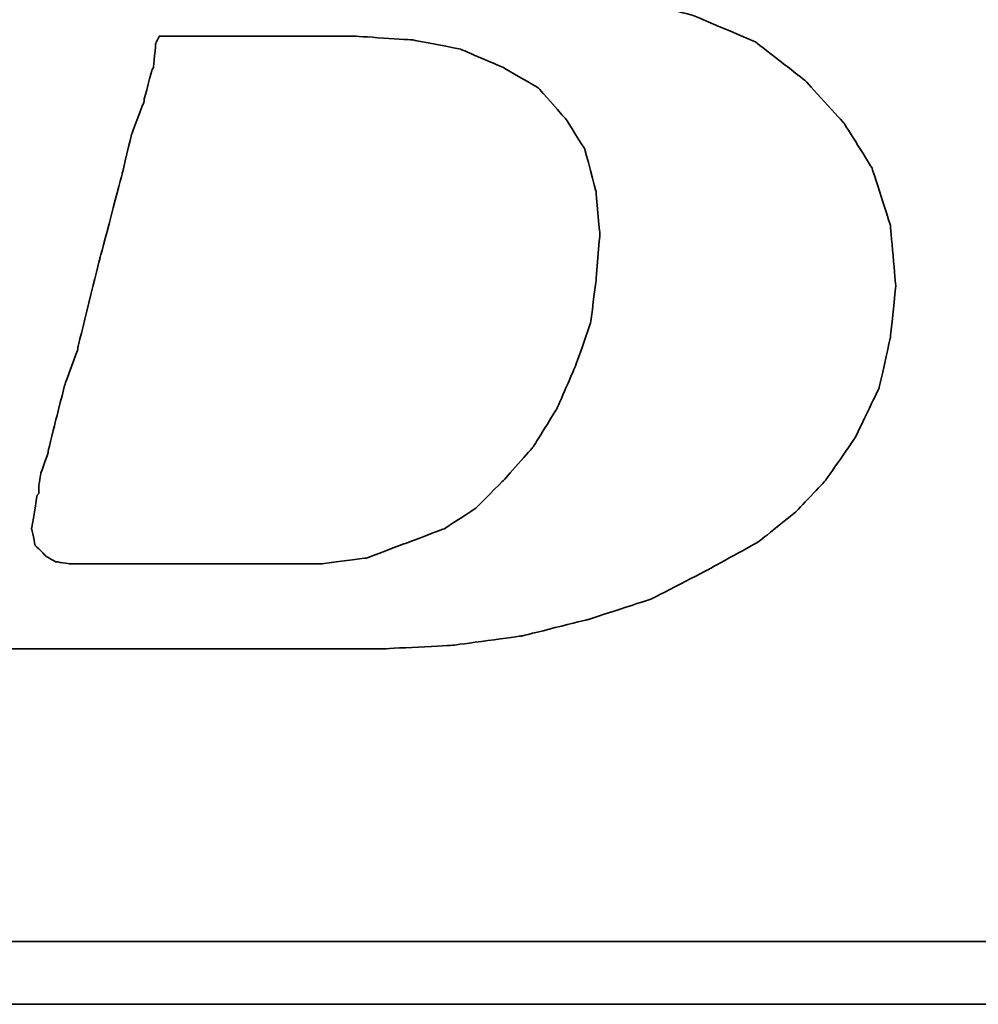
# Model space of a CAD drawing. Header units: millimetres. Extents: x 16 to 609, y 171 to 399.
# Tile 29 of 52: x 393.3 to 398.17, y 232.13 to 237.12. Entities that reach past the tile are written whole.
import ezdxf

# ---------------------------------------------------------------- set-up
doc = ezdxf.new("R2010")
doc.units = ezdxf.units.MM
doc.header["$LTSCALE"] = 10
doc.layers.add('DIM', color=4, linetype='Continuous')
doc.layers.add('layer 1', color=7, linetype='Continuous')

# ---------------------------------------------------------------- blocks, each defined once
blk = doc.blocks.new('TBI MOTION logo(完整正式版)')
at = {"layer": 'layer 1', "color": 22, "lineweight": 35}
for points, knots in [([(-64.65375, -6.86375), (-64.65375, -6.86375), (-64.84375, -7.29625), (-64.84375, -7.29625), (-64.84375, -7.29625), (-64.84375, -7.29625), (-64.86875, -7.34375), (-64.86875, -7.34375), (-64.86875, -7.34375), (-64.86875, -7.34375), (-64.86875, -7.36875), (-64.86875, -7.36875), (-64.86875, -7.36875), (-64.86875, -7.36875), (-65.15375, -7.65375), (-65.15375, -7.65375), (-65.15375, -7.65375), (-65.15375, -7.65375), (-65.17875, -7.65375), (-65.17875, -7.65375), (-65.17875, -7.65375), (-65.17875, -7.65375), (-65.20375, -7.67875), (-65.20375, -7.67875), (-65.20375, -7.67875), (-65.20375, -7.67875), (-65.58875, -7.87125), (-65.58875, -7.87125), (-65.58875, -7.87125), (-65.58875, -7.87125), (-65.63375, -7.87125), (-65.63375, -7.87125), (-65.63375, -7.87125), (-65.63375, -7.87125), (-65.65875, -7.89375), (-65.65875, -7.89375), (-65.65875, -7.89375), (-65.65875, -7.89375), (-66.09375, -7.94375), (-66.09375, -7.94375), (-66.09375, -7.94375), (-66.09375, -7.94375), (-66.11375, -7.94375), (-66.11375, -7.94375), (-66.11375, -7.94375), (-66.11375, -7.94375), (-66.16375, -7.94375), (-66.16375, -7.94375), (-66.16375, -7.94375), (-66.16375, -7.94375), (-66.30875, -7.94375), (-66.30875, -7.94375), (-66.30875, -7.94375), (-66.30875, -7.94375), (-66.69375, -7.94375), (-66.69375, -7.94375), (-66.69375, -7.94375), (-66.69375, -7.94375), (-67.07375, -7.94375), (-67.07375, -7.94375), (-67.07375, -7.94375), (-67.07375, -7.94375), (-67.12375, -7.94375), (-67.12375, -7.94375), (-67.12375, -7.94375), (-67.12375, -7.94375), (-67.12375, -7.96625), (-67.12375, -7.96625), (-67.12375, -7.96625), (-67.12375, -7.96625), (-67.14875, -7.99125), (-67.14875, -7.99125), (-67.14875, -7.99125), (-67.14875, -7.99125), (-67.24375, -8.34875), (-67.24375, -8.34875), (-67.24375, -8.34875), (-67.24375, -8.34875), (-67.31375, -8.68625), (-67.31375, -8.68625), (-67.31375, -8.68625), (-67.31375, -8.68625), (-67.26875, -8.68625), (-67.26875, -8.68625), (-67.26875, -8.68625), (-67.26875, -8.68625), (-67.07375, -8.68625), (-67.07375, -8.68625), (-67.07375, -8.68625), (-67.07375, -8.68625), (-66.54875, -8.68625), (-66.54875, -8.68625), (-66.54875, -8.68625), (-66.54875, -8.68625), (-65.82625, -8.68625), (-65.82625, -8.68625), (-65.82625, -8.68625), (-65.82625, -8.68625), (-65.01375, -8.68625), (-65.01375, -8.68625), (-65.01375, -8.68625), (-65.01375, -8.68625), (-64.05375, -8.68625), (-64.05375, -8.68625), (-64.05375, -8.68625), (-64.05375, -8.68625), (-62.08375, -8.68625), (-62.08375, -8.68625), (-62.08375, -8.68625), (-62.08375, -8.68625), (-60.06875, -8.68625), (-60.06875, -8.68625), (-60.06875, -8.68625), (-60.06875, -8.68625), (-59.10875, -8.68625), (-59.10875, -8.68625), (-59.10875, -8.68625), (-59.10875, -8.68625), (-58.29375, -8.68625), (-58.29375, -8.68625), (-58.29375, -8.68625), (-58.29375, -8.68625), (-57.57375, -8.68625), (-57.57375, -8.68625), (-57.57375, -8.68625), (-57.57375, -8.68625), (-57.04875, -8.68625), (-57.04875, -8.68625), (-57.04875, -8.68625), (-57.04875, -8.68625), (-56.85375, -8.68625), (-56.85375, -8.68625), (-56.85375, -8.68625), (-56.85375, -8.68625), (-56.70875, -8.68625), (-56.70875, -8.68625), (-56.70875, -8.68625), (-56.70875, -8.68625), (-56.61375, -8.68625), (-56.61375, -8.68625), (-56.61375, -8.68625), (-56.61375, -8.68625), (-56.56875, -8.68625), (-56.56875, -8.68625), (-56.56875, -8.68625), (-56.56875, -8.68625), (-55.65375, -8.63875), (-55.65375, -8.63875), (-55.65375, -8.63875), (-55.65375, -8.63875), (-54.76875, -8.51875), (-54.76875, -8.51875), (-54.76875, -8.51875), (-54.76875, -8.51875), (-53.90375, -8.30375), (-53.90375, -8.30375), (-53.90375, -8.30375), (-53.90375, -8.30375), (-53.08875, -8.03875), (-53.08875, -8.03875), (-53.08875, -8.03875), (-53.08875, -8.03875), (-52.34375, -7.65375), (-52.34375, -7.65375), (-52.34375, -7.65375), (-52.34375, -7.65375), (-51.69875, -7.29625), (-51.69875, -7.29625), (-51.69875, -7.29625), (-51.69875, -7.29625), (-51.21875, -6.91125), (-51.21875, -6.91125), (-51.21875, -6.91125), (-51.21875, -6.91125), (-50.83375, -6.50375), (-50.83375, -6.50375), (-50.83375, -6.50375), (-50.83375, -6.50375), (-50.44875, -5.94875), (-50.44875, -5.94875), (-50.44875, -5.94875), (-50.44875, -5.94875), (-50.13875, -5.30375), (-50.13875, -5.30375), (-50.13875, -5.30375), (-50.13875, -5.30375), (-49.99375, -4.65375), (-49.99375, -4.65375), (-49.99375, -4.65375), (-49.99375, -4.65375), (-49.92375, -3.98375), (-49.92375, -3.98375), (-49.92375, -3.98375), (-49.92375, -3.98375), (-49.99375, -3.19374), (-49.99375, -3.19374), (-49.99375, -3.19374), (-49.99375, -3.19374), (-50.23374, -2.44874), (-50.23374, -2.44874), (-50.23374, -2.44874), (-50.23374, -2.44874), (-50.59375, -1.87374), (-50.59375, -1.87374), (-50.59375, -1.87374), (-50.59375, -1.87374), (-51.09875, -1.31874), (-51.09875, -1.31874), (-51.09875, -1.31874), (-51.09875, -1.31874), (-51.74375, -0.81875), (-51.74375, -0.81875), (-51.74375, -0.81875), (-51.74375, -0.81875), (-52.53875, -0.48125), (-52.53875, -0.48125), (-52.53875, -0.48125), (-52.53875, -0.48125), (-53.47375, -0.21875), (-53.47375, -0.21875), (-53.47375, -0.21875), (-53.47375, -0.21875), (-54.52875, -0.04874), (-54.52875, -0.04874), (-54.52875, -0.04874), (-54.52875, -0.04874), (-55.65375, 0.12125), (-55.65375, 0.12125), (-55.65375, 0.12125), (-55.65375, 0.12125), (-54.50375, 0.28624), (-54.50375, 0.28624), (-54.50375, 0.28624), (-54.50375, 0.28624), (-53.83375, 0.38124), (-53.83375, 0.38124), (-53.83375, 0.38124), (-53.83375, 0.38124), (-53.18375, 0.50125), (-53.18375, 0.50125), (-53.18375, 0.50125), (-53.18375, 0.50125), (-52.55875, 0.66874), (-52.55875, 0.66874), (-52.55875, 0.66874), (-52.55875, 0.66874), (-52.03375, 0.86124), (-52.03375, 0.86124), (-52.03375, 0.86124), (-52.03375, 0.86124), (-51.50374, 1.03124), (-51.50374, 1.03124), (-51.50374, 1.03124), (-51.50374, 1.03124), (-51.09875, 1.27125), (-51.09875, 1.27125), (-51.09875, 1.27125), (-51.09875, 1.27125), (-50.71375, 1.48624), (-50.71375, 1.48624), (-50.71375, 1.48624), (-50.71375, 1.48624), (-50.37625, 1.77625), (-50.37625, 1.77625), (-50.37625, 1.77625), (-50.37625, 1.77625), (-49.82375, 2.37625), (-49.82375, 2.37625), (-49.82375, 2.37625), (-49.82375, 2.37625), (-49.41875, 2.99625), (-49.41875, 2.99625), (-49.41875, 2.99625), (-49.41875, 2.99625), (-49.22375, 3.76625), (-49.22375, 3.76625), (-49.22375, 3.76625), (-49.22375, 3.76625), (-49.15375, 4.50874), (-49.15375, 4.50874), (-49.15375, 4.50874), (-49.15375, 4.50874), (-49.20375, 5.25125), (-49.20375, 5.25125), (-49.20375, 5.25125), (-49.20375, 5.25125), (-49.41875, 5.92625), (-49.41875, 5.92625), (-49.41875, 5.92625), (-49.41875, 5.92625), (-49.77875, 6.47625), (-49.77875, 6.47625), (-49.77875, 6.47625), (-49.77875, 6.47625), (-50.33125, 7.02624), (-50.33125, 7.02624), (-50.33125, 7.02624), (-50.33125, 7.02624), (-51.00125, 7.43625), (-51.00125, 7.43625), (-51.00125, 7.43625), (-51.00125, 7.43625), (-51.79375, 7.72625), (-51.79375, 7.72625), (-51.79375, 7.72625), (-51.79375, 7.72625), (-52.72875, 7.89124), (-52.72875, 7.89124), (-52.72875, 7.89124), (-52.72875, 7.89124), (-53.83375, 7.98625), (-53.83375, 7.98625), (-53.83375, 7.98625), (-53.83375, 7.98625), (-53.92875, 7.98625), (-53.92875, 7.98625), (-53.92875, 7.98625), (-53.92875, 7.98625), (-54.26375, 7.98625), (-54.26375, 7.98625), (-54.26375, 7.98625), (-54.26375, 7.98625), (-54.74375, 7.98625), (-54.74375, 7.98625), (-54.74375, 7.98625), (-54.74375, 7.98625), (-55.36875, 7.98625), (-55.36875, 7.98625), (-55.36875, 7.98625), (-55.36875, 7.98625), (-56.13375, 7.98625), (-56.13375, 7.98625), (-56.13375, 7.98625), (-56.13375, 7.98625), (-56.94875, 7.98625), (-56.94875, 7.98625), (-56.94875, 7.98625), (-56.94875, 7.98625), (-58.77625, 7.98625), (-58.77625, 7.98625), (-58.77625, 7.98625), (-58.77625, 7.98625), (-60.59875, 7.98625), (-60.59875, 7.98625), (-60.59875, 7.98625), (-60.59875, 7.98625), (-61.41375, 7.98625), (-61.41375, 7.98625), (-61.41375, 7.98625), (-61.41375, 7.98625), (-62.17875, 7.98625), (-62.17875, 7.98625), (-62.17875, 7.98625), (-62.17875, 7.98625), (-62.80375, 7.98625), (-62.80375, 7.98625), (-62.80375, 7.98625), (-62.80375, 7.98625), (-63.30625, 7.98625), (-63.30625, 7.98625), (-63.30625, 7.98625), (-63.30625, 7.98625), (-63.57375, 7.98625), (-63.57375, 7.98625), (-63.57375, 7.98625), (-63.57375, 7.98625), (-63.57375, 7.96375), (-63.57375, 7.96375), (-63.57375, 7.96375), (-63.57375, 7.96375), (-63.59875, 7.94125), (-63.59875, 7.94125), (-63.59875, 7.94125), (-63.59875, 7.94125), (-63.69375, 7.55625), (-63.69375, 7.55625), (-63.69375, 7.55625), (-63.69375, 7.55625), (-63.76375, 7.24624), (-63.76375, 7.24624), (-63.76375, 7.24624), (-63.76375, 7.24624), (-63.23875, 7.24624), (-63.23875, 7.24624), (-63.23875, 7.24624), (-63.23875, 7.24624), (-62.75875, 7.24624), (-62.75875, 7.24624), (-62.75875, 7.24624), (-62.75875, 7.24624), (-62.61125, 7.24624), (-62.61125, 7.24624), (-62.61125, 7.24624), (-62.61125, 7.24624), (-62.56625, 7.24624), (-62.56625, 7.24624), (-62.56625, 7.24624), (-62.56625, 7.24624), (-62.22875, 7.24624), (-62.22875, 7.24624), (-62.22875, 7.24624), (-62.22875, 7.24624), (-62.20375, 7.24624), (-62.20375, 7.24624), (-62.20375, 7.24624), (-62.20375, 7.24624), (-62.17875, 7.21875), (-62.17875, 7.21875), (-62.17875, 7.21875), (-62.17875, 7.21875), (-61.96375, 7.17125), (-61.96375, 7.17125), (-61.96375, 7.17125), (-61.96375, 7.17125), (-61.72375, 7.12624), (-61.72375, 7.12624), (-61.72375, 7.12624), (-61.72375, 7.12624), (-61.70375, 7.12624), (-61.70375, 7.12624), (-61.70375, 7.12624), (-61.70375, 7.12624), (-61.55875, 7.07624), (-61.55875, 7.07624), (-61.55875, 7.07624), (-61.55875, 7.07624), (-61.50875, 7.07624), (-61.50875, 7.07624), (-61.50875, 7.07624), (-61.50875, 7.07624), (-61.48375, 7.02624), (-61.48375, 7.02624), (-61.48375, 7.02624), (-61.48375, 7.02624), (-61.31875, 6.83375), (-61.31875, 6.83375), (-61.31875, 6.83375), (-61.31875, 6.83375), (-61.29375, 6.81125), (-61.29375, 6.81125), (-61.29375, 6.81125), (-61.29375, 6.81125), (-61.29375, 6.78625), (-61.29375, 6.78625), (-61.29375, 6.78625), (-61.29375, 6.78625), (-61.19875, 6.50124), (-61.19875, 6.50124), (-61.19875, 6.50124), (-61.19875, 6.50124), (-61.17375, 6.45124), (-61.17375, 6.45124), (-61.17375, 6.45124), (-61.17375, 6.45124), (-61.19875, 6.40625), (-61.19875, 6.40625), (-61.19875, 6.40625), (-61.19875, 6.40625), (-61.26875, 5.99624), (-61.26875, 5.99624), (-61.26875, 5.99624), (-61.26875, 5.99624), (-61.26875, 5.85125), (-61.26875, 5.85125), (-61.26875, 5.85125), (-61.26875, 5.85125), (-61.26875, 5.82625), (-61.26875, 5.82625), (-61.26875, 5.82625), (-61.26875, 5.82625), (-61.29375, 5.80625), (-61.29375, 5.80625), (-61.29375, 5.80625), (-61.29375, 5.80625), (-61.34125, 5.66125), (-61.34125, 5.66125), (-61.34125, 5.66125), (-61.34125, 5.66125), (-61.41375, 5.44625), (-61.41375, 5.44625), (-61.41375, 5.44625), (-61.41375, 5.44625), (-61.48375, 5.15625), (-61.48375, 5.15625), (-61.48375, 5.15625), (-61.48375, 5.15625), (-61.58375, 4.82124), (-61.58375, 4.82124), (-61.58375, 4.82124), (-61.58375, 4.82124), (-61.79875, 4.00375), (-61.79875, 4.00375), (-61.79875, 4.00375), (-61.79875, 4.00375), (-62.05875, 2.99625), (-62.05875, 2.99625), (-62.05875, 2.99625), (-62.05875, 2.99625), (-62.34875, 1.91625), (-62.34875, 1.91625), (-62.34875, 1.91625), (-62.34875, 1.91625), (-62.97375, -0.41124), (-62.97375, -0.41124), (-62.97375, -0.41124), (-62.97375, -0.41124), (-63.59875, -2.75875), (-63.59875, -2.75875), (-63.59875, -2.75875), (-63.59875, -2.75875), (-63.88375, -3.86374), (-63.88375, -3.86374), (-63.88375, -3.86374), (-63.88375, -3.86374), (-64.14875, -4.82374), (-64.14875, -4.82374), (-64.14875, -4.82374), (-64.14875, -4.82374), (-64.36375, -5.64125), (-64.36375, -5.64125), (-64.36375, -5.64125), (-64.36375, -5.64125), (-64.43625, -5.97625), (-64.43625, -5.97625), (-64.43625, -5.97625), (-64.43625, -5.97625), (-64.50875, -6.28625), (-64.50875, -6.28625), (-64.50875, -6.28625), (-64.50875, -6.28625), (-64.50875, -6.30875), (-64.50875, -6.30875), (-64.50875, -6.30875), (-64.50875, -6.30875), (-64.57875, -6.50375), (-64.57875, -6.50375), (-64.57875, -6.50375), (-64.57875, -6.50375), (-64.62875, -6.69625), (-64.62875, -6.69625), (-64.62875, -6.69625), (-64.62875, -6.69625), (-64.62875, -6.76875), (-64.62875, -6.76875), (-64.62875, -6.76875), (-64.62875, -6.76875), (-64.62875, -6.81375), (-64.62875, -6.81375), (-64.62875, -6.81375), (-64.62875, -6.81375), (-64.62875, -6.83875), (-64.62875, -6.83875), (-64.62875, -6.83875), (-64.62875, -6.83875), (-64.65375, -6.86375), (-64.65375, -6.86375)], [0, 0, 0, 0, 0.00719424, 0.00719424, 0.00719424, 0.00719425, 0.01438849, 0.01438849, 0.01438849, 0.0143885, 0.02158273, 0.02158273, 0.02158273, 0.02158274, 0.02877698, 0.02877698, 0.02877698, 0.02877699, 0.03597122, 0.03597122, 0.03597122, 0.03597123, 0.04316547, 0.04316547, 0.04316547, 0.04316548, 0.05035971, 0.05035971, 0.05035971, 0.05035972, 0.05755396, 0.05755396, 0.05755396, 0.05755397, 0.0647482, 0.0647482, 0.0647482, 0.06474821, 0.07194245, 0.07194245, 0.07194245, 0.07194246, 0.07913669, 0.07913669, 0.07913669, 0.0791367, 0.08633094, 0.08633094, 0.08633094, 0.08633095, 0.09352518, 0.09352518, 0.09352518, 0.09352519, 0.10071942, 0.10071942, 0.10071942, 0.10071943, 0.10791367, 0.10791367, 0.10791367, 0.10791368, 0.11510791, 0.11510791, 0.11510791, 0.11510792, 0.12230216, 0.12230216, 0.12230216, 0.12230217, 0.1294964, 0.1294964, 0.1294964, 0.12949641, 0.13669065, 0.13669065, 0.13669065, 0.13669066, 0.14388489, 0.14388489, 0.14388489, 0.1438849, 0.15107914, 0.15107914, 0.15107914, 0.15107915, 0.15827338, 0.15827338, 0.15827338, 0.15827339, 0.16546763, 0.16546763, 0.16546763, 0.16546764, 0.17266187, 0.17266187, 0.17266187, 0.17266188, 0.17985612, 0.17985612, 0.17985612, 0.17985613, 0.18705036, 0.18705036, 0.18705036, 0.18705037, 0.1942446, 0.1942446, 0.1942446, 0.19424461, 0.20143885, 0.20143885, 0.20143885, 0.20143886, 0.20863309, 0.20863309, 0.20863309, 0.2086331, 0.21582734, 0.21582734, 0.21582734, 0.21582735, 0.22302158, 0.22302158, 0.22302158, 0.22302159, 0.23021583, 0.23021583, 0.23021583, 0.23021584, 0.23741007, 0.23741007, 0.23741007, 0.23741008, 0.24460432, 0.24460432, 0.24460432, 0.24460433, 0.25179856, 0.25179856, 0.25179856, 0.25179857, 0.25899281, 0.25899281, 0.25899281, 0.25899282, 0.26618705, 0.26618705, 0.26618705, 0.26618706, 0.27338129, 0.27338129, 0.27338129, 0.2733813, 0.28057554, 0.28057554, 0.28057554, 0.28057555, 0.28776978, 0.28776978, 0.28776978, 0.28776979, 0.29496403, 0.29496403, 0.29496403, 0.29496404, 0.30215827, 0.30215827, 0.30215827, 0.30215828, 0.30935252, 0.30935252, 0.30935252, 0.30935253, 0.31654676, 0.31654676, 0.31654676, 0.31654677, 0.32374101, 0.32374101, 0.32374101, 0.32374102, 0.33093525, 0.33093525, 0.33093525, 0.33093526, 0.3381295, 0.3381295, 0.3381295, 0.33812951, 0.34532374, 0.34532374, 0.34532374, 0.34532375, 0.35251799, 0.35251799, 0.35251799, 0.352518, 0.35971223, 0.35971223, 0.35971223, 0.35971224, 0.36690647, 0.36690647, 0.36690647, 0.36690648, 0.37410072, 0.37410072, 0.37410072, 0.37410073, 0.38129496, 0.38129496, 0.38129496, 0.38129497, 0.38848921, 0.38848921, 0.38848921, 0.38848922, 0.39568345, 0.39568345, 0.39568345, 0.39568346, 0.4028777, 0.4028777, 0.4028777, 0.40287771, 0.41007194, 0.41007194, 0.41007194, 0.41007195, 0.41726619, 0.41726619, 0.41726619, 0.4172662, 0.42446043, 0.42446043, 0.42446043, 0.42446044, 0.43165468, 0.43165468, 0.43165468, 0.43165469, 0.43884892, 0.43884892, 0.43884892, 0.43884893, 0.44604317, 0.44604317, 0.44604317, 0.44604318, 0.45323741, 0.45323741, 0.45323741, 0.45323742, 0.46043165, 0.46043165, 0.46043165, 0.46043166, 0.4676259, 0.4676259, 0.4676259, 0.46762591, 0.47482014, 0.47482014, 0.47482014, 0.47482015, 0.48201439, 0.48201439, 0.48201439, 0.4820144, 0.48920863, 0.48920863, 0.48920863, 0.48920864, 0.49640288, 0.49640288, 0.49640288, 0.49640289, 0.50359712, 0.50359712, 0.50359712, 0.50359713, 0.51079137, 0.51079137, 0.51079137, 0.51079138, 0.51798561, 0.51798561, 0.51798561, 0.51798562, 0.52517986, 0.52517986, 0.52517986, 0.52517987, 0.5323741, 0.5323741, 0.5323741, 0.53237411, 0.53956835, 0.53956835, 0.53956835, 0.53956836, 0.54676259, 0.54676259, 0.54676259, 0.5467626, 0.55395683, 0.55395683, 0.55395683, 0.55395684, 0.56115108, 0.56115108, 0.56115108, 0.56115109, 0.56834532, 0.56834532, 0.56834532, 0.56834533, 0.57553957, 0.57553957, 0.57553957, 0.57553958, 0.58273381, 0.58273381, 0.58273381, 0.58273382, 0.58992806, 0.58992806, 0.58992806, 0.58992807, 0.5971223, 0.5971223, 0.5971223, 0.59712231, 0.60431655, 0.60431655, 0.60431655, 0.60431656, 0.61151079, 0.61151079, 0.61151079, 0.6115108, 0.61870504, 0.61870504, 0.61870504, 0.61870505, 0.62589928, 0.62589928, 0.62589928, 0.62589929, 0.63309353, 0.63309353, 0.63309353, 0.63309354, 0.64028777, 0.64028777, 0.64028777, 0.64028778, 0.64748201, 0.64748201, 0.64748201, 0.64748202, 0.65467626, 0.65467626, 0.65467626, 0.65467627, 0.6618705, 0.6618705, 0.6618705, 0.66187051, 0.66906475, 0.66906475, 0.66906475, 0.66906476, 0.67625899, 0.67625899, 0.67625899, 0.676259, 0.68345324, 0.68345324, 0.68345324, 0.68345325, 0.69064748, 0.69064748, 0.69064748, 0.69064749, 0.69784173, 0.69784173, 0.69784173, 0.69784174, 0.70503597, 0.70503597, 0.70503597, 0.70503598, 0.71223022, 0.71223022, 0.71223022, 0.71223023, 0.71942446, 0.71942446, 0.71942446, 0.71942447, 0.72661871, 0.72661871, 0.72661871, 0.72661872, 0.73381295, 0.73381295, 0.73381295, 0.73381296, 0.74100719, 0.74100719, 0.74100719, 0.7410072, 0.74820144, 0.74820144, 0.74820144, 0.74820145, 0.75539568, 0.75539568, 0.75539568, 0.75539569, 0.76258993, 0.76258993, 0.76258993, 0.76258994, 0.76978417, 0.76978417, 0.76978417, 0.76978418, 0.77697842, 0.77697842, 0.77697842, 0.77697843, 0.78417266, 0.78417266, 0.78417266, 0.78417267, 0.79136691, 0.79136691, 0.79136691, 0.79136692, 0.79856115, 0.79856115, 0.79856115, 0.79856116, 0.8057554, 0.8057554, 0.8057554, 0.80575541, 0.81294964, 0.81294964, 0.81294964, 0.81294965, 0.82014388, 0.82014388, 0.82014388, 0.82014389, 0.82733813, 0.82733813, 0.82733813, 0.82733814, 0.83453237, 0.83453237, 0.83453237, 0.83453238, 0.84172662, 0.84172662, 0.84172662, 0.84172663, 0.84892086, 0.84892086, 0.84892086, 0.84892087, 0.85611511, 0.85611511, 0.85611511, 0.85611512, 0.86330935, 0.86330935, 0.86330935, 0.86330936, 0.8705036, 0.8705036, 0.8705036, 0.87050361, 0.87769784, 0.87769784, 0.87769784, 0.87769785, 0.88489209, 0.88489209, 0.88489209, 0.8848921, 0.89208633, 0.89208633, 0.89208633, 0.89208634, 0.89928058, 0.89928058, 0.89928058, 0.89928059, 0.90647482, 0.90647482, 0.90647482, 0.90647483, 0.91366906, 0.91366906, 0.91366906, 0.91366907, 0.92086331, 0.92086331, 0.92086331, 0.92086332, 0.92805755, 0.92805755, 0.92805755, 0.92805756, 0.9352518, 0.9352518, 0.9352518, 0.93525181, 0.94244604, 0.94244604, 0.94244604, 0.94244605, 0.94964029, 0.94964029, 0.94964029, 0.9496403, 0.95683453, 0.95683453, 0.95683453, 0.95683454, 0.96402878, 0.96402878, 0.96402878, 0.96402879, 0.97122302, 0.97122302, 0.97122302, 0.97122303, 0.97841727, 0.97841727, 0.97841727, 0.97841728, 0.98561151, 0.98561151, 0.98561151, 0.98561152, 0.99280576, 0.99280576, 0.99280576, 0.99280577, 1, 1, 1, 1]), ([(-61.03125, -6.57375), (-61.03125, -6.57375), (-61.03125, -6.67125), (-61.03125, -6.67125), (-61.03125, -6.67125), (-61.03125, -6.67125), (-61.05375, -6.69625), (-61.05375, -6.69625), (-61.05375, -6.69625), (-61.05375, -6.69625), (-61.12375, -7.12875), (-61.12375, -7.12875), (-61.12375, -7.12875), (-61.12375, -7.12875), (-61.07875, -7.34375), (-61.07875, -7.34375), (-61.07875, -7.34375), (-61.07875, -7.34375), (-60.93375, -7.48875), (-60.93375, -7.48875), (-60.93375, -7.48875), (-60.93375, -7.48875), (-60.81375, -7.55625), (-60.81375, -7.55625), (-60.81375, -7.55625), (-60.81375, -7.55625), (-60.62375, -7.58375), (-60.62375, -7.58375), (-60.62375, -7.58375), (-60.62375, -7.58375), (-60.30875, -7.58375), (-60.30875, -7.58375), (-60.30875, -7.58375), (-60.30875, -7.58375), (-59.97375, -7.58375), (-59.97375, -7.58375), (-59.97375, -7.58375), (-59.97375, -7.58375), (-59.87875, -7.58375), (-59.87875, -7.58375), (-59.87875, -7.58375), (-59.87875, -7.58375), (-59.63625, -7.58375), (-59.63625, -7.58375), (-59.63625, -7.58375), (-59.63625, -7.58375), (-58.96875, -7.58375), (-58.96875, -7.58375), (-58.96875, -7.58375), (-58.96875, -7.58375), (-58.29375, -7.58375), (-58.29375, -7.58375), (-58.29375, -7.58375), (-58.29375, -7.58375), (-58.05375, -7.58375), (-58.05375, -7.58375), (-58.05375, -7.58375), (-58.05375, -7.58375), (-57.98375, -7.58375), (-57.98375, -7.58375), (-57.98375, -7.58375), (-57.98375, -7.58375), (-57.35875, -7.58375), (-57.35875, -7.58375), (-57.35875, -7.58375), (-57.35875, -7.58375), (-56.78375, -7.50875), (-56.78375, -7.50875), (-56.78375, -7.50875), (-56.78375, -7.50875), (-56.27875, -7.31875), (-56.27875, -7.31875), (-56.27875, -7.31875), (-56.27875, -7.31875), (-55.77375, -7.12875), (-55.77375, -7.12875), (-55.77375, -7.12875), (-55.77375, -7.12875), (-55.36875, -6.86375), (-55.36875, -6.86375), (-55.36875, -6.86375), (-55.36875, -6.86375), (-55.00875, -6.50375), (-55.00875, -6.50375), (-55.00875, -6.50375), (-55.00875, -6.50375), (-54.62375, -6.06875), (-54.62375, -6.06875), (-54.62375, -6.06875), (-54.62375, -6.06875), (-54.31375, -5.56875), (-54.31375, -5.56875), (-54.31375, -5.56875), (-54.31375, -5.56875), (-54.07375, -5.01625), (-54.07375, -5.01625), (-54.07375, -5.01625), (-54.07375, -5.01625), (-53.87875, -4.46374), (-53.87875, -4.46374), (-53.87875, -4.46374), (-53.87875, -4.46374), (-53.80875, -3.91375), (-53.80875, -3.91375), (-53.80875, -3.91375), (-53.80875, -3.91375), (-53.75875, -3.31375), (-53.75875, -3.31375), (-53.75875, -3.31375), (-53.75875, -3.31375), (-53.80875, -2.75875), (-53.80875, -2.75875), (-53.80875, -2.75875), (-53.80875, -2.75875), (-53.95375, -2.20875), (-53.95375, -2.20875), (-53.95375, -2.20875), (-53.95375, -2.20875), (-54.19375, -1.82625), (-54.19375, -1.82625), (-54.19375, -1.82625), (-54.19375, -1.82625), (-54.55375, -1.41875), (-54.55375, -1.41875), (-54.55375, -1.41875), (-54.55375, -1.41875), (-55.00875, -1.15125), (-55.00875, -1.15125), (-55.00875, -1.15125), (-55.00875, -1.15125), (-55.56125, -0.91375), (-55.56125, -0.91375), (-55.56125, -0.91375), (-55.56125, -0.91375), (-56.18125, -0.79375), (-56.18125, -0.79375), (-56.18125, -0.79375), (-56.18125, -0.79375), (-56.94875, -0.74374), (-56.94875, -0.74374), (-56.94875, -0.74374), (-56.94875, -0.74374), (-56.99875, -0.74374), (-56.99875, -0.74374), (-56.99875, -0.74374), (-56.99875, -0.74374), (-57.09375, -0.74374), (-57.09375, -0.74374), (-57.09375, -0.74374), (-57.09375, -0.74374), (-57.38375, -0.74374), (-57.38375, -0.74374), (-57.38375, -0.74374), (-57.38375, -0.74374), (-57.76875, -0.74374), (-57.76875, -0.74374), (-57.76875, -0.74374), (-57.76875, -0.74374), (-58.24625, -0.74374), (-58.24625, -0.74374), (-58.24625, -0.74374), (-58.24625, -0.74374), (-58.72875, -0.74374), (-58.72875, -0.74374), (-58.72875, -0.74374), (-58.72875, -0.74374), (-59.20875, -0.74374), (-59.20875, -0.74374), (-59.20875, -0.74374), (-59.20875, -0.74374), (-59.46875, -0.74374), (-59.46875, -0.74374), (-59.46875, -0.74374), (-59.46875, -0.74374), (-59.51625, -0.83875), (-59.51625, -0.83875), (-59.51625, -0.83875), (-59.51625, -0.83875), (-59.54375, -1.15125), (-59.54375, -1.15125), (-59.54375, -1.15125), (-59.54375, -1.15125), (-59.56375, -1.17874), (-59.56375, -1.17874), (-59.56375, -1.17874), (-59.56375, -1.17874), (-59.66375, -1.55875), (-59.66375, -1.55875), (-59.66375, -1.55875), (-59.66375, -1.55875), (-59.66375, -1.58375), (-59.66375, -1.58375), (-59.66375, -1.58375), (-59.66375, -1.58375), (-59.82875, -2.01874), (-59.82875, -2.01874), (-59.82875, -2.01874), (-59.82875, -2.01874), (-59.94875, -2.52125), (-59.94875, -2.52125), (-59.94875, -2.52125), (-59.94875, -2.52125), (-60.23875, -3.62375), (-60.23875, -3.62375), (-60.23875, -3.62375), (-60.23875, -3.62375), (-60.52375, -4.77624), (-60.52375, -4.77624), (-60.52375, -4.77624), (-60.52375, -4.77624), (-60.52375, -4.79874), (-60.52375, -4.79874), (-60.52375, -4.79874), (-60.52375, -4.79874), (-60.69125, -5.25375), (-60.69125, -5.25375), (-60.69125, -5.25375), (-60.69125, -5.25375), (-60.81375, -5.73625), (-60.81375, -5.73625), (-60.81375, -5.73625), (-60.81375, -5.73625), (-60.90875, -6.11875), (-60.90875, -6.11875), (-60.90875, -6.11875), (-60.90875, -6.11875), (-60.90875, -6.14375), (-60.90875, -6.14375), (-60.90875, -6.14375), (-60.90875, -6.14375), (-61.00375, -6.40875), (-61.00375, -6.40875), (-61.00375, -6.40875), (-61.00375, -6.40875), (-61.03125, -6.57375), (-61.03125, -6.57375)], [0, 0, 0, 0, 0.01694915, 0.01694915, 0.01694915, 0.01694916, 0.03389831, 0.03389831, 0.03389831, 0.03389832, 0.05084746, 0.05084746, 0.05084746, 0.05084747, 0.06779661, 0.06779661, 0.06779661, 0.06779662, 0.08474576, 0.08474576, 0.08474576, 0.08474577, 0.10169492, 0.10169492, 0.10169492, 0.10169493, 0.11864407, 0.11864407, 0.11864407, 0.11864408, 0.13559322, 0.13559322, 0.13559322, 0.13559323, 0.15254237, 0.15254237, 0.15254237, 0.15254238, 0.16949153, 0.16949153, 0.16949153, 0.16949154, 0.18644068, 0.18644068, 0.18644068, 0.18644069, 0.20338983, 0.20338983, 0.20338983, 0.20338984, 0.22033898, 0.22033898, 0.22033898, 0.22033899, 0.23728814, 0.23728814, 0.23728814, 0.23728815, 0.25423729, 0.25423729, 0.25423729, 0.2542373, 0.27118644, 0.27118644, 0.27118644, 0.27118645, 0.28813559, 0.28813559, 0.28813559, 0.2881356, 0.30508475, 0.30508475, 0.30508475, 0.30508476, 0.3220339, 0.3220339, 0.3220339, 0.32203391, 0.33898305, 0.33898305, 0.33898305, 0.33898306, 0.3559322, 0.3559322, 0.3559322, 0.35593221, 0.37288136, 0.37288136, 0.37288136, 0.37288137, 0.38983051, 0.38983051, 0.38983051, 0.38983052, 0.40677966, 0.40677966, 0.40677966, 0.40677967, 0.42372881, 0.42372881, 0.42372881, 0.42372882, 0.44067797, 0.44067797, 0.44067797, 0.44067798, 0.45762712, 0.45762712, 0.45762712, 0.45762713, 0.47457627, 0.47457627, 0.47457627, 0.47457628, 0.49152542, 0.49152542, 0.49152542, 0.49152543, 0.50847458, 0.50847458, 0.50847458, 0.50847459, 0.52542373, 0.52542373, 0.52542373, 0.52542374, 0.54237288, 0.54237288, 0.54237288, 0.54237289, 0.55932203, 0.55932203, 0.55932203, 0.55932204, 0.57627119, 0.57627119, 0.57627119, 0.5762712, 0.59322034, 0.59322034, 0.59322034, 0.59322035, 0.61016949, 0.61016949, 0.61016949, 0.6101695, 0.62711864, 0.62711864, 0.62711864, 0.62711865, 0.6440678, 0.6440678, 0.6440678, 0.64406781, 0.66101695, 0.66101695, 0.66101695, 0.66101696, 0.6779661, 0.6779661, 0.6779661, 0.67796611, 0.69491525, 0.69491525, 0.69491525, 0.69491526, 0.71186441, 0.71186441, 0.71186441, 0.71186442, 0.72881356, 0.72881356, 0.72881356, 0.72881357, 0.74576271, 0.74576271, 0.74576271, 0.74576272, 0.76271186, 0.76271186, 0.76271186, 0.76271187, 0.77966102, 0.77966102, 0.77966102, 0.77966103, 0.79661017, 0.79661017, 0.79661017, 0.79661018, 0.81355932, 0.81355932, 0.81355932, 0.81355933, 0.83050847, 0.83050847, 0.83050847, 0.83050848, 0.84745763, 0.84745763, 0.84745763, 0.84745764, 0.86440678, 0.86440678, 0.86440678, 0.86440679, 0.88135593, 0.88135593, 0.88135593, 0.88135594, 0.89830508, 0.89830508, 0.89830508, 0.89830509, 0.91525424, 0.91525424, 0.91525424, 0.91525425, 0.93220339, 0.93220339, 0.93220339, 0.9322034, 0.94915254, 0.94915254, 0.94915254, 0.94915255, 0.96610169, 0.96610169, 0.96610169, 0.9661017, 0.98305085, 0.98305085, 0.98305085, 0.98305086, 1, 1, 1, 1]), ([(75.90875, -9.47875), (75.90875, -9.47875), (75.90875, -12.28625), (75.90875, -12.28625), (75.90875, -12.28625), (75.90875, -12.28625), (75.90875, -12.47875), (75.90875, -12.47875), (75.90875, -12.47875), (75.90875, -12.47875), (75.71625, -12.47875), (75.71625, -12.47875), (75.71625, -12.47875), (75.71625, -12.47875), (-88.32875, -12.47875), (-88.32875, -12.47875), (-88.32875, -12.47875), (-88.32875, -12.47875), (-88.32875, -13.29375), (-88.32875, -13.29375), (-88.32875, -13.29375), (-88.32875, -13.29375), (82.89125, -13.29375), (82.89125, -13.29375), (82.89125, -13.29375), (82.89125, -13.29375), (75.90875, -9.47875), (75.90875, -9.47875)], [0, 0, 0, 0, 0.14285714, 0.14285714, 0.14285714, 0.14285715, 0.28571429, 0.28571429, 0.28571429, 0.2857143, 0.42857143, 0.42857143, 0.42857143, 0.42857144, 0.57142857, 0.57142857, 0.57142857, 0.57142858, 0.71428571, 0.71428571, 0.71428571, 0.71428572, 0.85714286, 0.85714286, 0.85714286, 0.85714287, 1, 1, 1, 1])]:
    blk.add_open_spline(points, degree=3, knots=knots, dxfattribs=at)

msp = doc.modelspace()

# ---------------------------------------------------------------- block references
at = {"layer": 'DIM', "color": 7, "xscale": 0.3915833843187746, "yscale": 0.3915833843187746, "zscale": 0.3915833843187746}
msp.add_blockref('TBI MOTION logo(完整正式版)', (417.2997, 237.3329), dxfattribs=at)

doc.saveas('drawing.dxf')
